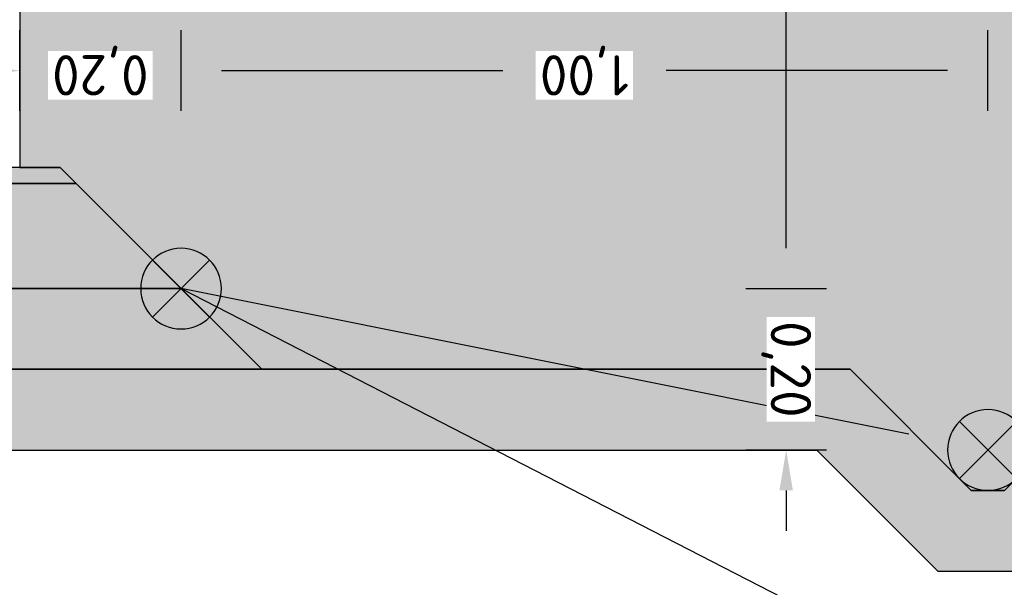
# Model space of a CAD drawing. Header units: metres. Extents: x -8 to 23.9, y -5.1 to 15.4.
# Tile 13 of 25: x 2.1 to 3.4, y 9 to 9.7. Entities that reach past the tile are written whole.
import ezdxf
from ezdxf import colors
from ezdxf.entities.mleader import LeaderData, LeaderLine
from ezdxf.math import Vec2, Vec3

# ---------------------------------------------------------------- set-up
doc = ezdxf.new("R2010")
doc.units = ezdxf.units.M
doc.layers.add('LAYOUT Kein Druck', color=5, linetype='Continuous', plot=False)
for name, color, linetype in [('SCHNITT_BAU Bestand', 7, 'Continuous'), ('SCHNITT_BAU Neubau', 1, 'Continuous'), ('SCHNITT_ER Neubau', 1, 'Continuous')]:
    doc.layers.add(name, color=color, linetype=linetype)
doc.styles.get("Standard").update_dxf_attribs({"font": 'isocpeur.ttf'})
doc.dimstyles.new('Beschriftung', dxfattribs={"dimscale": 0, "dimtxt": 1, "dimasz": 1, "dimexe": 1, "dimexo": 1, "dimgap": 1, "dimtad": 0, "dimtoh": 1, "dimzin": 1, "dimtxsty": 'Standard', "dimcen": 1, "dimadec": 0, "dimazin": 0, "dimtfac": 1, "dimtofl": 0, "dimtmove": 0, "dimatfit": 3, "dimfxl": 1, "dimfxlon": 1, "dimtfill": 1, "dimtolj": 1, "dimtzin": 0, "dimarcsym": 0})

# ---------------------------------------------------------------- blocks, each defined once
blk = doc.blocks.new('*D66')
at = {"layer": 'Defpoints', "color": 0, "transparency": 16777216}
for p in [(-2.429999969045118, 9.24999999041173), (2.430000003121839, 9.249999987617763), (2.430000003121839, 7.749999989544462)]:
    blk.add_point(p, dxfattribs=at)
at = {"layer": 'SCHNITT_BAU Bestand', "color": 0, "lineweight": -2, "transparency": 16777216}
for p, q in [((-2.429999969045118, 7.849999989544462), (-2.429999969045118, 7.649999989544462)), ((2.430000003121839, 7.849999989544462), (2.430000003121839, 7.649999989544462)), ((-2.329999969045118, 7.749999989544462), (-0.2174999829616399, 7.749999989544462)), ((2.330000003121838, 7.749999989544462), (0.2175000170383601, 7.749999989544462))]:
    blk.add_line(p, q, dxfattribs=at)
at = {"layer": 'SCHNITT_BAU Bestand', "color": 0, "transparency": 16777216}
for points in [[(-2.329999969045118, 7.766666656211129), (-2.329999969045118, 7.733333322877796), (-2.429999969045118, 7.749999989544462)], [(2.330000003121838, 7.766666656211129), (2.330000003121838, 7.733333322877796), (2.430000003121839, 7.749999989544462)]]:
    blk.add_solid(points, dxfattribs=at)
at = {"layer": 'SCHNITT_BAU Bestand', "color": 0, "transparency": 16777216, "insert": (1.703836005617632e-08, 7.749999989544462), "char_height": 0.1, "attachment_point": 5, "bg_fill": 3, "box_fill_scale": 1.1, "bg_fill_color": 256, "bg_fill_true_color": 13158600, "bg_fill_transparency": 0}
blk.add_mtext('\\A1;4,86', dxfattribs=at)
blk = doc.blocks.new('*D121')
at = {"layer": 'Defpoints', "color": 0, "transparency": 16777216}
for p in [(2.430000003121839, 9.249999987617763), (3.350710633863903, 9.100000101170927), (3.350710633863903, 7.749999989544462)]:
    blk.add_point(p, dxfattribs=at)
at = {"layer": 'SCHNITT_BAU Bestand', "color": 0, "lineweight": -2, "transparency": 16777216}
for p, q in [((2.430000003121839, 7.849999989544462), (2.430000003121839, 7.649999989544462)), ((3.350710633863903, 7.849999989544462), (3.350710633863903, 7.649999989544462)), ((2.530000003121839, 7.749999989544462), (2.677855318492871, 7.749999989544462)), ((3.250710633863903, 7.749999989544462), (3.102855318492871, 7.749999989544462))]:
    blk.add_line(p, q, dxfattribs=at)
at = {"layer": 'SCHNITT_BAU Bestand', "color": 0, "transparency": 16777216}
for points in [[(2.530000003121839, 7.766666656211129), (2.530000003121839, 7.733333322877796), (2.430000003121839, 7.749999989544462)], [(3.250710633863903, 7.766666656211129), (3.250710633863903, 7.733333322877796), (3.350710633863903, 7.749999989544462)]]:
    blk.add_solid(points, dxfattribs=at)
at = {"layer": 'SCHNITT_BAU Bestand', "color": 0, "transparency": 16777216, "insert": (2.890355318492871, 7.749999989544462), "char_height": 0.1, "attachment_point": 5, "bg_fill": 3, "box_fill_scale": 1.1, "bg_fill_color": 256, "bg_fill_true_color": 13158600, "bg_fill_transparency": 0}
blk.add_mtext('\\A1;0,92', dxfattribs=at)
blk = doc.blocks.new('*D67')
at = {"layer": 'Defpoints', "color": 0, "transparency": 16777216}
for p in [(-4.500710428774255, 10.2499999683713), (4.500710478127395, 10.24999996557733), (4.500710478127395, 7.549999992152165)]:
    blk.add_point(p, dxfattribs=at)
at = {"layer": 'SCHNITT_BAU Bestand', "color": 0, "lineweight": -2, "transparency": 16777216}
for p, q in [((-4.500710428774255, 7.649999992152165), (-4.500710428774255, 7.449999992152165)), ((4.500710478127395, 7.649999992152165), (4.500710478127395, 7.449999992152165)), ((-4.400710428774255, 7.549999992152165), (-0.2124999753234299, 7.549999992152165)), ((4.400710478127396, 7.549999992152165), (0.2125000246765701, 7.549999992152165))]:
    blk.add_line(p, q, dxfattribs=at)
at = {"layer": 'SCHNITT_BAU Bestand', "color": 0, "transparency": 16777216}
for points in [[(-4.400710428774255, 7.566666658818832), (-4.400710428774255, 7.533333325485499), (-4.500710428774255, 7.549999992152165)], [(4.400710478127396, 7.566666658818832), (4.400710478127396, 7.533333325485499), (4.500710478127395, 7.549999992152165)]]:
    blk.add_solid(points, dxfattribs=at)
at = {"layer": 'SCHNITT_BAU Bestand', "color": 0, "transparency": 16777216, "insert": (2.467657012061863e-08, 7.549999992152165), "char_height": 0.1, "attachment_point": 5, "bg_fill": 3, "box_fill_scale": 1.1, "bg_fill_color": 256, "bg_fill_true_color": 13158600, "bg_fill_transparency": 0}
blk.add_mtext('\\A1;9,00', dxfattribs=at)
blk = doc.blocks.new('*D82')
at = {"layer": 'Defpoints', "color": 0, "transparency": 16777216}
for p in [(2.430000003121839, 9.249999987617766), (3.350710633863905, 9.10000010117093), (6.130000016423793, 9.100000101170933)]:
    blk.add_point(p, dxfattribs=at)
at = {"layer": 'SCHNITT_BAU Bestand', "color": 0, "lineweight": -2, "transparency": 16777216}
for p, q in [((6.130000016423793, 9.349999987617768), (6.130000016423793, 9.449999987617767)), ((6.030000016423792, 9.249999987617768), (6.230000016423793, 9.249999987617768)), ((6.030000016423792, 9.100000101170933), (6.230000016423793, 9.100000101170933)), ((6.130000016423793, 9.000000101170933), (6.130000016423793, 8.900000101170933)), ((6.230000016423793, 8.900000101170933), (6.130000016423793, 8.900000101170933))]:
    blk.add_line(p, q, dxfattribs=at)
at = {"layer": 'SCHNITT_BAU Bestand', "color": 0, "transparency": 16777216}
for points in [[(6.113333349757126, 9.349999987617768), (6.146666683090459, 9.349999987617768), (6.130000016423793, 9.249999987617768)], [(6.113333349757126, 9.000000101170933), (6.146666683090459, 9.000000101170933), (6.130000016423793, 9.100000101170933)]]:
    blk.add_solid(points, dxfattribs=at)
at = {"layer": 'SCHNITT_BAU Bestand', "color": 0, "transparency": 16777216, "insert": (6.432500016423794, 8.90000010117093), "char_height": 0.1, "attachment_point": 5, "rotation": 90, "bg_fill": 3, "box_fill_scale": 1.1, "bg_fill_color": 256, "bg_fill_true_color": 13158600, "bg_fill_transparency": 0}
blk.add_mtext('\\A1;0,15', dxfattribs=at)
blk = doc.blocks.new('*U98')
h = blk.add_hatch(color=255)
h.dxf.hatch_style = 1
edge = h.paths.add_edge_path()
edge.add_arc((0, 0), 0.04999997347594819, 0, 360)
at = {"color": 0, "linetype": 'ByBlock', "lineweight": -2, "transparency": 16777216}
for points in [[(0.03535526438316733, -0.03535532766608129), (-0.03535537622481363, 0.03535531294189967)], [(-0.03535537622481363, -0.03535532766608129), (0.03535526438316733, 0.03535531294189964)]]:
    blk.add_lwpolyline(points, dxfattribs=at)
blk.add_circle((0, 0), 0.04999997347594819, dxfattribs=at)
blk = doc.blocks.new('*U99')
h = blk.add_hatch(color=255)
h.dxf.hatch_style = 1
edge = h.paths.add_edge_path()
edge.add_arc((0, 0), 0.04999997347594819, 0, 360)
at = {"color": 0, "linetype": 'ByBlock', "lineweight": -2, "transparency": 16777216}
for points in [[(0.03535526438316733, -0.03535532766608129), (-0.03535537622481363, 0.03535531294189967)], [(-0.03535537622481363, -0.03535532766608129), (0.03535526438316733, 0.03535531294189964)]]:
    blk.add_lwpolyline(points, dxfattribs=at)
blk.add_circle((0, 0), 0.04999997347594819, dxfattribs=at)
blk = doc.blocks.new('*D95')
at = {"layer": 'Defpoints', "color": 0, "transparency": 16777216}
for p in [(3.330000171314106, 9.619999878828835), (2.33000021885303, 9.34999998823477), (3.330000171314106, 9.150000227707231)]:
    blk.add_point(p, dxfattribs=at)
at = {"layer": 'SCHNITT_ER Neubau', "color": 0, "lineweight": -2, "transparency": 16777216}
for p, q in [((2.33000021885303, 9.569999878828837), (2.33000021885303, 9.669999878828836)), ((3.330000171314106, 9.569999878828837), (3.330000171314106, 9.669999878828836)), ((2.380000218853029, 9.619999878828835), (2.728750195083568, 9.619999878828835)), ((3.280000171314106, 9.619999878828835), (2.931250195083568, 9.619999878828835))]:
    blk.add_line(p, q, dxfattribs=at)
at = {"layer": 'SCHNITT_ER Neubau', "color": 0, "transparency": 16777216}
for points in [[(2.380000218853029, 9.628333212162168), (2.380000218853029, 9.611666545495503), (2.33000021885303, 9.619999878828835)], [(3.280000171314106, 9.628333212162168), (3.280000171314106, 9.611666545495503), (3.330000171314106, 9.619999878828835)]]:
    blk.add_solid(points, dxfattribs=at)
at = {"layer": 'SCHNITT_ER Neubau', "color": 0, "transparency": 16777216, "insert": (2.830000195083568, 9.619999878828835), "char_height": 0.05, "attachment_point": 5, "rotation": 180, "bg_fill": 3, "box_fill_scale": 1.1, "bg_fill_color": 256, "bg_fill_true_color": 13158600, "bg_fill_transparency": 0}
blk.add_mtext('\\A1;1,00', dxfattribs=at)
blk = doc.blocks.new('*D105')
at = {"layer": 'Defpoints', "color": 0, "transparency": 16777216}
for p in [(2.329999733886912, 9.34999994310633), (3.080000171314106, 9.34999994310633), (3.329999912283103, 9.150000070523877)]:
    blk.add_point(p, dxfattribs=at)
at = {"layer": 'SCHNITT_ER Neubau', "color": 0, "lineweight": -2, "transparency": 16777216}
for p, q in [((3.080000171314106, 9.39999994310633), (3.080000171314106, 9.449999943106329)), ((3.030000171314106, 9.34999994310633), (3.130000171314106, 9.34999994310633)), ((3.130000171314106, 9.150000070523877), (3.030000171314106, 9.150000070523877)), ((3.080000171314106, 9.100000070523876), (3.080000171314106, 9.050000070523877))]:
    blk.add_line(p, q, dxfattribs=at)
at = {"layer": 'SCHNITT_ER Neubau', "color": 0, "transparency": 16777216}
for points in [[(3.071666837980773, 9.39999994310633), (3.088333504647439, 9.39999994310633), (3.080000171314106, 9.34999994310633)], [(3.071666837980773, 9.100000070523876), (3.088333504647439, 9.100000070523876), (3.080000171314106, 9.150000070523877)]]:
    blk.add_solid(points, dxfattribs=at)
at = {"layer": 'SCHNITT_ER Neubau', "color": 0, "transparency": 16777216, "insert": (3.080000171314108, 9.250000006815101), "char_height": 0.05, "attachment_point": 5, "rotation": 270, "bg_fill": 3, "box_fill_scale": 1.1, "bg_fill_color": 256, "bg_fill_true_color": 13158600, "bg_fill_transparency": 0}
blk.add_mtext('\\A1;0,20', dxfattribs=at)
blk = doc.blocks.new('*D106')
at = {"layer": 'Defpoints', "color": 0, "transparency": 16777216}
for p in [(3.080000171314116, 10.24999996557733), (4.50071051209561, 10.24999996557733), (2.329999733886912, 9.34999994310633)]:
    blk.add_point(p, dxfattribs=at)
at = {"layer": 'SCHNITT_ER Neubau', "color": 0, "lineweight": -2, "transparency": 16777216}
for p, q in [((3.130000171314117, 10.24999996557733), (3.030000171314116, 10.24999996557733)), ((3.080000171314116, 10.19999996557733), (3.080000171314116, 9.90624995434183)), ((3.080000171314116, 9.39999994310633), (3.080000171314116, 9.69374995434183)), ((3.030000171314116, 9.34999994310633), (3.130000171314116, 9.34999994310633))]:
    blk.add_line(p, q, dxfattribs=at)
at = {"layer": 'SCHNITT_ER Neubau', "color": 0, "transparency": 16777216}
for points in [[(3.071666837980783, 10.19999996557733), (3.08833350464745, 10.19999996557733), (3.080000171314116, 10.24999996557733)], [(3.071666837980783, 9.39999994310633), (3.08833350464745, 9.39999994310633), (3.080000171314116, 9.34999994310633)]]:
    blk.add_solid(points, dxfattribs=at)
at = {"layer": 'SCHNITT_ER Neubau', "color": 0, "transparency": 16777216, "insert": (3.080000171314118, 9.799999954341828), "char_height": 0.05, "attachment_point": 5, "rotation": 270, "bg_fill": 3, "box_fill_scale": 1.1, "bg_fill_color": 256, "bg_fill_true_color": 13158600, "bg_fill_transparency": 0}
blk.add_mtext('\\A1;0,90', dxfattribs=at)
blk = doc.blocks.new('*D110')
at = {"layer": 'Defpoints', "color": 0, "transparency": 16777216}
for p in [(2.13000003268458, 9.619999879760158), (2.13000003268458, 9.499999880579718), (2.32999980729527, 9.34999998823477)]:
    blk.add_point(p, dxfattribs=at)
at = {"layer": 'SCHNITT_ER Neubau', "color": 0, "lineweight": -2, "transparency": 16777216}
for p, q in [((2.13000003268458, 9.569999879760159), (2.13000003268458, 9.669999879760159)), ((2.32999980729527, 9.569999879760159), (2.32999980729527, 9.669999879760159)), ((2.08000003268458, 9.619999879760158), (2.03000003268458, 9.619999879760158)), ((2.379999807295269, 9.619999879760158), (2.42999980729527, 9.619999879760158))]:
    blk.add_line(p, q, dxfattribs=at)
at = {"layer": 'SCHNITT_ER Neubau', "color": 0, "transparency": 16777216}
for points in [[(2.08000003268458, 9.62833321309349), (2.08000003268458, 9.611666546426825), (2.13000003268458, 9.619999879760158)], [(2.379999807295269, 9.62833321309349), (2.379999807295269, 9.611666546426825), (2.32999980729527, 9.619999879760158)]]:
    blk.add_solid(points, dxfattribs=at)
at = {"layer": 'SCHNITT_ER Neubau', "color": 0, "transparency": 16777216, "insert": (2.229999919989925, 9.619999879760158), "char_height": 0.05, "attachment_point": 5, "rotation": 180, "bg_fill": 3, "box_fill_scale": 1.1, "bg_fill_color": 256, "bg_fill_true_color": 13158600, "bg_fill_transparency": 0}
blk.add_mtext('\\A1;0,20', dxfattribs=at)

msp = doc.modelspace()

# ---------------------------------------------------------------- hatches: boundary and pattern name
at = {"layer": 'SCHNITT_BAU Neubau'}
h = msp.add_hatch(dxfattribs=at)
h.set_pattern_fill('AR-SAND', color=256, scale=0.0009999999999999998, angle=352.2661922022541)
h.set_pattern_definition([(37.49999999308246, (-6.089999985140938, -5.170000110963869), (-0.0016000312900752, 0.04894132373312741), [0, -0.03860799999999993, 0, -0.04317999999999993, 0, -0.04127499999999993]), (7.499999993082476, (-6.089999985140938, -5.170000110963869), (0.04495232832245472, 0.07168251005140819), [0, -0.02082799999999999, 0, -0.03479799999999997, 0, -0.01333499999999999]), (327.4999999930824, (-6.1212419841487, -5.170000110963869), (0.07909923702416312, 0.0001437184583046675), [0, -0.01269999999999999, 0, -0.04571999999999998, 0, -0.05968999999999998]), (317.4999999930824, (-6.1212419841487, -5.170000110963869), (0.07635564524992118, 0.02229293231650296), [0, -0.006349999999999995, 0, -0.02997199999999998, 0, -0.03428999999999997])])
h.paths.add_polyline_path([(-2.199999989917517, 9.479999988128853), (2.200000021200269, 9.479999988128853), (2.180000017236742, 9.499999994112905), (-2.180000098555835, 9.499999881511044)])
h = msp.add_hatch(dxfattribs=at)
h.set_pattern_fill('GRAVEL', color=256, scale=0.004999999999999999, angle=352.2661922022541)
h.set_pattern_definition([(228.0127874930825, (-5.998559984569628, -5.043000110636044), (-1.016000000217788, -1.142999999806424), [0.017086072, -1.69152418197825]), (184.9697409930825, (-6.009989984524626, -5.055700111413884), (1.523999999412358, 0.1270000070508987), [0.02932023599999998, -2.902702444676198]), (132.5104470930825, (-6.039199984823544, -5.058240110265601), (1.27000000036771, -1.396999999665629), [0.020674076, -2.046736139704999]), (267.2736889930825, (-6.088729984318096, -5.089990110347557), (0.1270000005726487, 2.539999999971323), [0.026700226, -2.6433218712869]), (292.8336541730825, (-6.089999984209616, -5.116660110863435), (-0.6349999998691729, 1.524000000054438), [0.02618168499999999, -2.591990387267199]), (357.2736889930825, (-6.079839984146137, -5.140790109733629), (-2.539999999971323, 0.1270000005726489), [0.026700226, -2.6433218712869]), (37.69424046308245, (-6.053169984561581, -5.142060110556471), (-1.651000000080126, -1.26999999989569), [0.03530968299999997, -3.495655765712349]), (72.25532836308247, (-6.025229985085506, -5.120470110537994), (0.8890000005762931, 2.793999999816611), [0.03333597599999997, -3.300262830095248]), (121.4295656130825, (-6.015069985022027, -5.088720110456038), (-1.015999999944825, 1.651000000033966), [0.02679064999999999, -2.652277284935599]), (175.2363582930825, (-6.029039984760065, -5.065860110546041), (1.396999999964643, -0.1270000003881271), [0.03058566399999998, -1.498696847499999]), (222.3974377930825, (-6.059519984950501, -5.063320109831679), (-1.524000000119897, -1.396999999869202), [0.039553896, -3.91583862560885]), (138.8140748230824, (-5.96299998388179, -5.091260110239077), (-0.8889999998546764, 0.7620000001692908), [0.01350022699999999, -1.336528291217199]), (171.4692343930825, (-5.973159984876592, -5.082370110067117), (1.651000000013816, -0.2539999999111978), [0.02568409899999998, -2.542731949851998]), (224.9999999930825, (-5.998559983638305, -5.078560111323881), (-1.533314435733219e-11, -0.1270000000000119), [0.017960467, -0.1616446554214]), (203.1985905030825, (-6.007449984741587, -5.063320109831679), (0.6350000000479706, 0.2539999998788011), [0.009672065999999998, -0.9575311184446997]), (291.8014094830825, (-6.016339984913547, -5.06713011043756), (-0.1269999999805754, 0.3810000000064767), [0.013678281, -0.6702376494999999]), (30.96375652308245, (-6.011259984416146, -5.079830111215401), (0.3810000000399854, 0.2539999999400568), [0.02221598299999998, -0.7183149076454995]), (161.5650511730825, (-5.99220998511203, -5.06840011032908), (0.253999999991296, -0.1270000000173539), [0.01606435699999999, -0.3855449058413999]), (16.3895403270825, (-6.089999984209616, -5.06713011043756), (1.270000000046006, 0.3809999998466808), [0.02250439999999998, -2.227941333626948]), (70.34617593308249, (-6.068409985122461, -5.060780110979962), (-0.5080000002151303, -1.396999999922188), [0.01887994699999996, -1.869110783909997]), (293.1985905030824, (-5.99220998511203, -5.043000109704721), (-0.2539999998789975, 0.6350000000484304), [0.01934400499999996, -0.9478591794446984]), (343.6104596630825, (-5.98458998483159, -5.060780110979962), (-1.269999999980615, 0.3810000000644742), [0.02250439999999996, -2.227941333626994]), (339.4439547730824, (-6.089999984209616, -5.14587011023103), (-0.6349999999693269, 0.2540000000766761), [0.02170175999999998, -1.063386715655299]), (294.7751405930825, (-6.06967998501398, -5.15349011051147), (-0.635000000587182, 1.396999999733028), [0.01818360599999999, -1.800179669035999]), (66.8014094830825, (-5.990939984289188, -5.170000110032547), (0.2540000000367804, 0.6349999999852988), [0.01934400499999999, -0.9478591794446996]), (17.35402463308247, (-5.983319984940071, -5.15222011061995), (-1.651000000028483, -0.5079999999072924), [0.021289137, -2.107618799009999]), (69.44395477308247, (-6.053169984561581, -5.170000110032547), (-0.2540000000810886, -0.6349999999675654), [0.01085087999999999, -1.074237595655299]), (101.3099324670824, (-5.998559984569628, -5.170000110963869), (-0.1269999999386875, 0.5080000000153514), [0.006475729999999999, -0.6410997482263]), (165.9637565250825, (-5.999829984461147, -5.163650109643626), (0.3809999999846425, -0.1270000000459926), [0.026181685, -0.4974527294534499]), (186.0090059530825, (-6.025229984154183, -5.157300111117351), (1.270000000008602, 0.1269999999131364), [0.02426334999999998, -2.402068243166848]), (303.6900675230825, (-6.011259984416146, -5.091260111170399), (-0.1269999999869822, 0.2540000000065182), [0.01831619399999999, -0.4395888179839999]), (353.1572265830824, (-6.001099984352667, -5.106500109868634), (2.158999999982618, -0.2540000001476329), [0.03197783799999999, -3.165800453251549]), (60.9453958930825, (-5.969349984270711, -5.110310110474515), (-0.5080000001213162, -0.8889999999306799), [0.013075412, -1.2944696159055]), (89.99999999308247, (-5.96299998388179, -5.098880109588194), (-0.1269999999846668, 0.1270000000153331), [0.007619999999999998, -0.11938]), (120.2564371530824, (-6.027769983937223, -5.15349011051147), (0.5079999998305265, -0.8890000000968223), [0.017643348, -1.746697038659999]), (48.01278749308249, (-6.036659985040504, -5.13825010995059), (1.016000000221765, 1.142999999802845), [0.034172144, -1.67443810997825]), (359.9999999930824, (-6.013799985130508, -5.112850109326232), (0.1270000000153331, 0.1269999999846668), [0.03301999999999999, -0.09397999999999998]), (325.3048464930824, (-5.980779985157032, -5.112850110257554), (1.270000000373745, -0.8889999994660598), [0.02008047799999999, -1.987965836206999]), (254.0546040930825, (-5.96426998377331, -5.124280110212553), (-0.1270000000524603, -0.5079999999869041), [0.01849145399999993, -0.906082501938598]), (207.6459753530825, (-5.969349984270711, -5.142060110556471), (-2.413000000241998, -1.269999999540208), [0.030107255, -2.980623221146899]), (175.4260787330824, (-5.996019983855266, -5.156030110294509), (-1.650999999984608, 0.1270000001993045), [0.03185147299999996, -3.153292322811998])])
h.paths.add_polyline_path([(-2.329999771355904, 9.34999998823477), (2.330000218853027, 9.34999998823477), (2.200000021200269, 9.479999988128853), (-2.199999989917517, 9.479999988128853)])

# ---------------------------------------------------------------- linework, layer by layer
at = {"layer": 'LAYOUT Kein Druck'}
msp.add_lwpolyline([(5.50071049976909, 10.24999998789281), (4.500710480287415, 10.24999996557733), (3.350710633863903, 9.100000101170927), (3.309289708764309, 9.100000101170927), (3.159289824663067, 9.249999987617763), (-3.159289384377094, 9.249999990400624), (-3.30928926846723, 9.100000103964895), (-3.350710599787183, 9.100000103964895), (-4.500710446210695, 10.2499999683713), (-5.50071046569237, 10.24999998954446), (-5.50071046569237, 10.14999998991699), (-4.542131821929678, 10.14999996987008), (-3.392131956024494, 9.000000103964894), (-3.267867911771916, 9.000000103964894), (-3.117868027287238, 9.149999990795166), (3.117868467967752, 9.149999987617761), (3.267868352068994, 9.000000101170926), (3.392131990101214, 9.000000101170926), (4.542131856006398, 10.14999996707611), (5.50071049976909, 10.14999998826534)], close=True, dxfattribs=at)
at = {"layer": 'SCHNITT_BAU Bestand'}
msp.add_lwpolyline([(-5.50071046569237, 10.24999997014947), (-4.500710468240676, 10.24999999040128), (-3.350710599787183, 9.100000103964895), (-3.30928926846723, 9.100000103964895), (-3.159289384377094, 9.249999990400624), (3.159289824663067, 9.249999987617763), (3.309289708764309, 9.100000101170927), (3.350710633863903, 9.100000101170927), (4.500710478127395, 10.24999996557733), (5.130000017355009, 10.24999998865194)], dxfattribs=at)
at = {"layer": 'SCHNITT_BAU Neubau'}
for points in [[(-2.199999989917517, 9.479999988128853), (2.200000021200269, 9.479999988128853), (2.180000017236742, 9.499999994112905), (-2.180000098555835, 9.499999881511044)], [(-2.329999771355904, 9.34999998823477), (2.330000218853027, 9.34999998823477), (2.200000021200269, 9.479999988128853), (-2.199999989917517, 9.479999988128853)]]:
    msp.add_lwpolyline(points, close=True, dxfattribs=at)

# ---------------------------------------------------------------- next in the draw order: dimensions: what is measured, and where the dimension line sits
at = {"layer": 'SCHNITT_BAU Bestand'}
dim = msp.add_linear_dim(base=(2.430000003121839, 7.749999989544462), p1=(-2.429999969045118, 9.24999999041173), p2=(2.430000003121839, 9.249999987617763), dimstyle='Beschriftung', dxfattribs=at)
dim.commit()
dim.dimension.update_dxf_attribs({"geometry": '*D66', "text_midpoint": (1.703836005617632e-08, 7.749999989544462)})

# ---------------------------------------------------------------- next in the draw order: dimensions: what is measured, and where the dimension line sits
dim = msp.add_linear_dim(base=(3.350710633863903, 7.749999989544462), p1=(2.430000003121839, 9.249999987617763), p2=(3.350710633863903, 9.100000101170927), dimstyle='Beschriftung', dxfattribs=at)
dim.commit()
dim.dimension.update_dxf_attribs({"geometry": '*D121', "text_midpoint": (2.890355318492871, 7.749999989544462)})

# ---------------------------------------------------------------- next in the draw order: dimensions: what is measured, and where the dimension line sits
dim = msp.add_linear_dim(base=(4.500710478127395, 7.549999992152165), p1=(-4.500710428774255, 10.2499999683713), p2=(4.500710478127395, 10.24999996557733), dimstyle='Beschriftung', dxfattribs=at)
dim.commit()
dim.dimension.update_dxf_attribs({"geometry": '*D67', "text_midpoint": (2.467657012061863e-08, 7.549999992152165)})

# ---------------------------------------------------------------- next in the draw order: hatches: boundary and pattern name
h = msp.add_hatch(dxfattribs=at)
h.set_pattern_fill('EARTH', color=256, scale=0.009999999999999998, angle=360)
h.set_pattern_definition([(360, (1.377872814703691e-08, 1.219999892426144), (0.06350000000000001, 0.06349999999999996), [0.06349999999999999, -0.06349999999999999]), (360, (1.37787281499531e-08, 1.243812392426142), (0.06350000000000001, 0.06349999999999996), [0.06349999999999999, -0.06349999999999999]), (360, (1.377872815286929e-08, 1.267624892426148), (0.06350000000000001, 0.06349999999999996), [0.06349999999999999, -0.06349999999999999]), (90, (0.00793751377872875, 1.275562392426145), (-0.06349999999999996, 0.06350000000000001), [0.06349999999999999, -0.06349999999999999]), (90, (0.03175001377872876, 1.275562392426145), (-0.06349999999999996, 0.06350000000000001), [0.06349999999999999, -0.06349999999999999]), (90, (0.05556251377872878, 1.275562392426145), (-0.06349999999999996, 0.06350000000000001), [0.06349999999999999, -0.06349999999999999])])
h.paths.add_polyline_path([(5.50071049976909, 10.24999998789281), (4.500710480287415, 10.24999996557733), (3.350710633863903, 9.100000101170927), (3.309289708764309, 9.100000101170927), (3.159289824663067, 9.249999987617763), (-3.159289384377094, 9.249999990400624), (-3.30928926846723, 9.100000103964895), (-3.350710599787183, 9.100000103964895), (-4.500710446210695, 10.2499999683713), (-5.50071046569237, 10.24999998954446), (-5.50071046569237, 10.14999998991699), (-4.542131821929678, 10.14999996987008), (-3.392131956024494, 9.000000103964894), (-3.267867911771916, 9.000000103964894), (-3.117868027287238, 9.149999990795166), (3.117868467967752, 9.149999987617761), (3.267868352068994, 9.000000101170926), (3.392131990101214, 9.000000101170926), (4.542131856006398, 10.14999996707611), (5.50071049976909, 10.14999998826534)])
at = {"layer": 'SCHNITT_BAU Neubau'}
h = msp.add_hatch(dxfattribs=at)
h.set_pattern_fill('EARTH', color=256, scale=0.01, angle=360)
h.set_pattern_definition([(360, (1.377872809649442e-08, 0.8072891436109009), (0.06350000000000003, 0.06349999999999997), [0.0635, -0.0635]), (360, (1.377872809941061e-08, 0.8311016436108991), (0.06350000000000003, 0.06349999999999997), [0.0635, -0.0635]), (360, (1.37787281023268e-08, 0.8549141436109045), (0.06350000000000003, 0.06349999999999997), [0.0635, -0.0635]), (90, (0.0079375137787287, 0.8628516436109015), (-0.06349999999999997, 0.06350000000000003), [0.0635, -0.0635]), (90, (0.03175001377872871, 0.8628516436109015), (-0.06349999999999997, 0.06350000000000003), [0.0635, -0.0635]), (90, (0.05556251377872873, 0.8628516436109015), (-0.06349999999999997, 0.06350000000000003), [0.0635, -0.0635])])
h.paths.add_polyline_path([(-2.429999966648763, 9.249999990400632), (2.430000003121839, 9.249999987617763), (2.329999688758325, 9.34999998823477), (-2.329999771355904, 9.34999998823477)])

# ---------------------------------------------------------------- next in the draw order: linework, layer by layer
msp.add_lwpolyline([(-2.429999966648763, 9.249999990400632), (2.430000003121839, 9.249999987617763), (2.329999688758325, 9.34999998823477), (-2.329999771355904, 9.34999998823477)], close=True, dxfattribs=at)

# ---------------------------------------------------------------- next in the draw order: block references
at = {"layer": 'SCHNITT_ER Neubau', "xscale": -1}
msp.add_blockref('*U98', (2.329999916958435, 9.350000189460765), dxfattribs=at)

# ---------------------------------------------------------------- next in the draw order: leaders
at = {"layer": 'SCHNITT_BAU Neubau'}
ml = msp.add_multileader_mtext('Standard', dxfattribs=at)
ml.set_content('\\pxi-3,l3,t3;Bodenaustausch bis 1,0 m u. GOK mit frostunempfindliches Material (F1-Material)', color=256)
ml.set_leader_properties()
ml.build(insert=Vec2(0, 0))
ml.multileader.update_dxf_attribs({"text_attachment_direction": 1, "dogleg_length": 1, "arrow_head_size": 0.1, "scale": 0.1})
ctx = ml.context
ctx.base_point, ctx.scale, ctx.char_height, ctx.arrow_head_size, ctx.landing_gap_size, ctx.plane_origin, ctx.plane_x_axis, ctx.plane_y_axis = Vec3(1.417990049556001, 7.847099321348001), 0.1, 0.1, 0.1, 0.1, Vec3(-0.1225236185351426, 8.817950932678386), Vec3(1, -1.452925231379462e-10), Vec3(1.452925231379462e-10, 1)
notes = []
notes.append((ctx, [(0, (1, 1, 0), (1.4179900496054, 8.187099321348), (-1, 1.452925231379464e-10), 0.1, [(0, [(1.417990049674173, 9.299999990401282)], 0, [])])]))
ctx.mtext.insert, ctx.mtext.text_direction, ctx.mtext.rotation, ctx.mtext.flow_direction = Vec3(-1.04950995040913, 8.08709932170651), Vec3(1, -1.452924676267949e-10), 6.283185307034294, 5
ml = msp.add_multileader_mtext('Standard', dxfattribs=at)
ml.set_content('\\A1;Gründungssohle,\\PD{\\H0.7x;\\S^ Pr;}=100%', color=256)
ml.set_leader_properties()
ml.build(insert=Vec2(0, 0))
ml.multileader.update_dxf_attribs({"text_attachment_direction": 1, "dogleg_length": 1, "arrow_head_size": 0.1, "scale": 0.1})
ctx = ml.context
ctx.base_point, ctx.scale, ctx.char_height, ctx.arrow_head_size, ctx.landing_gap_size, ctx.plane_origin, ctx.plane_x_axis, ctx.plane_y_axis = Vec3(2.090000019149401, 8.283257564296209), 0.1, 0.1, 0.1, 0.1, Vec3(2.090000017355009, 9.249999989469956), Vec3(1, -1.46231993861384e-10), Vec3(1.46231993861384e-10, 1)
ctx.text_align_type = 2
notes.append((ctx, [(0, (1, 1, 0), (2.090000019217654, 8.749999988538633), (-1, 1.46231993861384e-10), 0.1, [(0, [(2.090000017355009, 9.249999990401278)], 0, [])])]))
ctx.mtext.insert, ctx.mtext.text_direction, ctx.mtext.rotation, ctx.mtext.alignment, ctx.mtext.flow_direction = Vec3(2.572500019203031, 8.649999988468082), Vec3(1, -1.462319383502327e-10), 6.283185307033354, 3, 5
for ctx, leaders in notes:
    for number, flags, end, landing, length, lines in leaders:
        leader = LeaderData()
        leader.index, (leader.has_last_leader_line, leader.has_dogleg_vector, leader.attachment_direction) = number, flags
        leader.last_leader_point, leader.dogleg_vector, leader.dogleg_length = Vec3(end), Vec3(landing), length
        for number, points, colour, breaks in lines:
            line = LeaderLine()
            line.index, line.vertices, line.color, line.breaks = number, Vec3.list(points), colors.encode_raw_color(colour), breaks
            leader.lines.append(line)
        ctx.leaders.append(leader)

# ---------------------------------------------------------------- next in the draw order: dimensions: what is measured, and where the dimension line sits
at = {"layer": 'SCHNITT_BAU Bestand'}
dim = msp.add_linear_dim(base=(6.130000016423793, 9.100000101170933), p1=(2.430000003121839, 9.249999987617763), p2=(3.350710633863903, 9.100000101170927), angle=89.99999999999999, dimstyle='Beschriftung', dxfattribs=at)
dim.commit()
dim.dimension.update_dxf_attribs({"geometry": '*D82', "text_midpoint": (6.205472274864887, 9.044381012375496), "dimtype": 160, "text_rotation": 90})

# ---------------------------------------------------------------- next in the draw order: hatches: boundary and pattern name
at = {"layer": 'SCHNITT_BAU Neubau'}
h = msp.add_hatch(dxfattribs=at)
h.set_pattern_fill('AR-CONC', color=256, scale=0.001, angle=360)
h.set_pattern_definition([(49.99999999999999, (1.377872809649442e-08, 0.8072891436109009), (0.182184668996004, -0.01593908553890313), [0.01905, -0.20955]), (355, (1.377872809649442e-08, 0.8072891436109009), (-0.0352434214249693, 0.1910568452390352), [0.01524, -0.16764058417]), (100.4514446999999, (0.01518202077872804, 0.8059608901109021), (0.1469412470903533, 0.1751177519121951), [0.01619000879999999, -0.1780902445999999]), (46.18419999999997, (1.377872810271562e-08, 0.8580891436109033), (0.2710790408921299, -0.04204232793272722), [0.028575, -0.314325]), (96.63555760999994, (0.02258991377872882, 0.8545856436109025), (0.2374041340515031, 0.2474261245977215), [0.02428502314, -0.2671356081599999]), (351.18415117, (1.377872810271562e-08, 0.8580891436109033), (0.2374041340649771, 0.2474261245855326), [0.02285996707, -0.25145973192]), (20.99999999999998, (0.02540001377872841, 0.8453891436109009), (0.1516143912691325, -0.1022651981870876), [0.01905, -0.20955]), (326, (0.02540001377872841, 0.8453891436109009), (0.06180202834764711, 0.1841879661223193), [0.01524, -0.16764]), (71.45144499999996, (0.03803454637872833, 0.8368670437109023), (0.2134164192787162, 0.08192276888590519), [0.01619000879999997, -0.1780899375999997]), (37.49999999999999, (1.377872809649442e-08, 0.8072891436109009), (0.003088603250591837, 0.0845550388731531), [0, -0.165608, 0, -0.17018, 0, -0.168275]), (7.499999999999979, (1.377872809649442e-08, 0.8072891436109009), (0.06681966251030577, 0.1001805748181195), [0, -0.09702799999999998, 0, -0.161798, 0, -0.064135]), (327.4999999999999, (-0.05664198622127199, 0.8072891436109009), (0.1355905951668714, -0.005728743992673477), [0, -0.06349999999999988, 0, -0.1981199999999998, 0, -0.2628899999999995]), (317.4999999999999, (-0.0820419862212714, 0.8072891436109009), (0.148129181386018, 0.025426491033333), [0, -0.08255, 0, -0.131572, 0, -0.18669])])
h.paths.add_polyline_path([(-4.500710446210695, 10.2499999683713), (-3.429999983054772, 10.24999999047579), (-3.429999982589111, 9.999999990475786), (-3.479999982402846, 9.899999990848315), (-3.479999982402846, 9.849999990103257), (-3.29999998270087, 9.84999999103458), (-3.299999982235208, 9.89999984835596), (-2.559999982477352, 9.899999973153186), (-2.559999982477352, 9.84999999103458), (-2.129999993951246, 9.849999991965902), (-2.129999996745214, 9.499999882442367), (-2.179999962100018, 9.500000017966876), (-2.429999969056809, 9.249999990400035), (-3.159289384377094, 9.249999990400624), (-3.30928926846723, 9.100000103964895), (-3.350710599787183, 9.100000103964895)])
h.paths.add_polyline_path([(4.500710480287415, 10.24999996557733), (3.430000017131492, 10.24999998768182), (3.430000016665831, 9.999999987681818), (3.480000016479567, 9.899999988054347), (3.480000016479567, 9.849999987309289), (3.30000001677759, 9.849999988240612), (3.300000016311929, 9.899999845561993), (2.560000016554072, 9.899999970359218), (2.560000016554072, 9.849999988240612), (2.130000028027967, 9.849999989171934), (2.130000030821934, 9.4999998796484), (2.179999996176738, 9.500000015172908), (2.430000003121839, 9.249999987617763), (3.159289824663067, 9.249999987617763), (3.309289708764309, 9.100000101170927), (3.350710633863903, 9.100000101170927)])

# ---------------------------------------------------------------- next in the draw order: linework, layer by layer
msp.add_lwpolyline([(4.500710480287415, 10.24999996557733), (3.430000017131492, 10.24999998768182), (3.430000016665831, 9.999999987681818), (3.480000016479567, 9.899999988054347), (3.480000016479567, 9.849999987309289), (3.30000001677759, 9.849999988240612), (3.300000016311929, 9.899999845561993), (2.560000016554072, 9.899999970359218), (2.560000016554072, 9.849999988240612), (2.130000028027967, 9.849999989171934), (2.130000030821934, 9.4999998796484), (2.179999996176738, 9.500000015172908), (2.430000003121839, 9.249999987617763), (3.159289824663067, 9.249999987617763), (3.309289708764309, 9.100000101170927), (3.350710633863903, 9.100000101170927)], close=True, dxfattribs=at)

# ---------------------------------------------------------------- next in the draw order: block references
at = {"layer": 'SCHNITT_ER Neubau', "xscale": -1}
msp.add_blockref('*U99', (3.329999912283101, 9.150000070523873), dxfattribs=at)

# ---------------------------------------------------------------- next in the draw order: leaders
at = {"layer": 'SCHNITT_ER Neubau'}
ml = msp.add_multileader_mtext('Standard', dxfattribs=at)
ml.set_content('Ringerdung', color=256)
ml.set_leader_properties()
ml.build(insert=Vec2(0, 0))
ml.multileader.update_dxf_attribs({"dogleg_length": 1, "arrow_head_size": 0.1, "scale": 0.1})
ctx = ml.context
ctx.base_point, ctx.scale, ctx.char_height, ctx.arrow_head_size, ctx.landing_gap_size, ctx.plane_origin, ctx.plane_x_axis, ctx.plane_y_axis = Vec3(3.757685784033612, 8.668337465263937), 0.1, 0.1, 0.1, 0.1, Vec3(3.330000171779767, 9.150000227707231), Vec3(1, -9.196096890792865e-10), Vec3(9.196096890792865e-10, 1)
notes = []
notes.append((ctx, [(0, (1, 1, 0), (3.657685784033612, 8.668337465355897), (1, -9.196097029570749e-10), 0.1, [(1, [(3.330000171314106, 9.150000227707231), (2.330000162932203, 9.350000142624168)], 0, [])])]))
ctx.mtext.insert, ctx.mtext.text_direction, ctx.mtext.rotation, ctx.mtext.flow_direction = Vec3(3.857685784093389, 8.733337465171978), Vec3(1, -9.196097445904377e-10), 6.283185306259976, 5
for ctx, leaders in notes:
    for number, flags, end, landing, length, lines in leaders:
        leader = LeaderData()
        leader.index, (leader.has_last_leader_line, leader.has_dogleg_vector, leader.attachment_direction) = number, flags
        leader.last_leader_point, leader.dogleg_vector, leader.dogleg_length = Vec3(end), Vec3(landing), length
        for number, points, colour, breaks in lines:
            line = LeaderLine()
            line.index, line.vertices, line.color, line.breaks = number, Vec3.list(points), colors.encode_raw_color(colour), breaks
            leader.lines.append(line)
        ctx.leaders.append(leader)

# ---------------------------------------------------------------- next in the draw order: dimensions: what is measured, and where the dimension line sits
dim = msp.add_linear_dim(base=(3.330000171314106, 9.619999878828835), p1=(2.33000021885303, 9.34999998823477), p2=(3.330000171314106, 9.150000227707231), angle=180, dimstyle='Beschriftung', dxfattribs=at)
dim.commit()
dim.dimension.update_dxf_attribs({"geometry": '*D95', "text_midpoint": (2.830000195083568, 9.619999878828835), "text_rotation": 180})

# ---------------------------------------------------------------- next in the draw order: dimensions: what is measured, and where the dimension line sits
dim = msp.add_linear_dim(base=(3.080000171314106, 9.34999994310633), p1=(3.329999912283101, 9.150000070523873), p2=(2.329999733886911, 9.349999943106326), angle=270, dimstyle='Beschriftung', dxfattribs=at)
dim.commit()
dim.dimension.update_dxf_attribs({"geometry": '*D105', "text_midpoint": (3.080000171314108, 9.250000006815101), "dimtype": 160, "text_rotation": 270})

# ---------------------------------------------------------------- next in the draw order: dimensions: what is measured, and where the dimension line sits
dim = msp.add_linear_dim(base=(3.080000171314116, 10.24999996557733), p1=(2.329999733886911, 9.349999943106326), p2=(4.500710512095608, 10.24999996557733), angle=270, dimstyle='Beschriftung', dxfattribs=at)
dim.commit()
dim.dimension.update_dxf_attribs({"geometry": '*D106', "text_midpoint": (3.080000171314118, 9.799999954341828), "text_rotation": 270})

# ---------------------------------------------------------------- next in the draw order: dimensions: what is measured, and where the dimension line sits
dim = msp.add_linear_dim(base=(2.13000003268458, 9.619999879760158), p1=(2.32999980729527, 9.34999998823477), p2=(2.13000003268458, 9.499999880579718), dimstyle='Beschriftung', dxfattribs=at)
dim.commit()
dim.dimension.update_dxf_attribs({"geometry": '*D110', "text_midpoint": (2.229999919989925, 9.619999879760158), "dimtype": 160, "text_rotation": 180})

doc.saveas('drawing.dxf')
